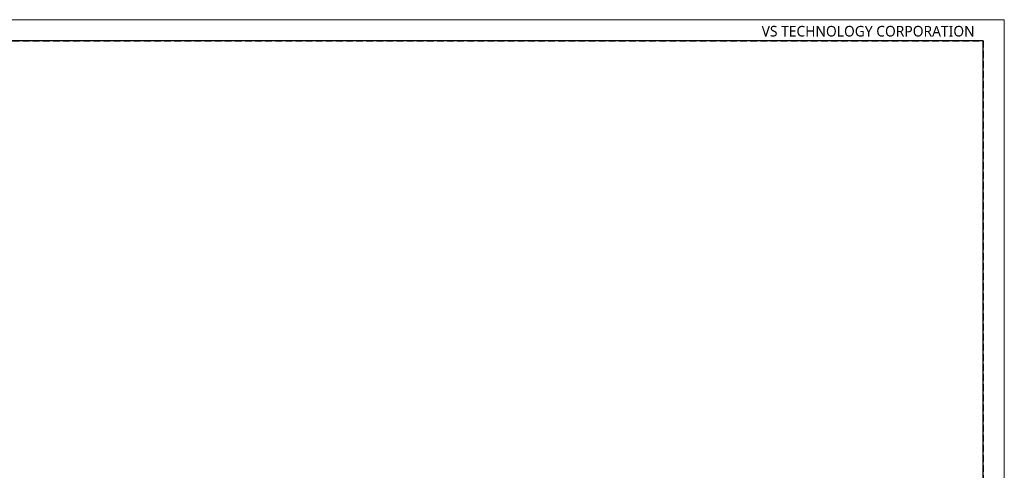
# Model space of a CAD drawing. Header units: millimetres. Extents: x -201 to 202, y 143 to 428.
# Tile 13 of 13: x -31 to 202, y 322 to 428. Entities that reach past the tile are written whole.
import ezdxf

# ---------------------------------------------------------------- set-up
doc = ezdxf.new("R2010")
doc.units = ezdxf.units.MM
doc.header["$LTSCALE"] = 0.25
doc.linetypes.add('HIDDEN', pattern=[9.525, 6.35, -3.175])
doc.layers.add('EMPTY LINE', color=252, linetype='Continuous', lineweight=0, plot=False)
doc.layers.add('FORM', color=7, linetype='Continuous')
doc.styles.add('VST_ﾒｲﾘｵ', font='meiryo.ttc', dxfattribs={"height": 2.5})

msp = doc.modelspace()

# ---------------------------------------------------------------- linework, layer by layer
at = {"layer": 'EMPTY LINE'}
for p, q in [((201.5, 427.75), (-201.5, 427.75)), ((201.5, 142.75), (201.5, 427.75))]:
    msp.add_line(p, q, dxfattribs=at)
at = {"layer": 'FORM', "linetype": 'HIDDEN'}
msp.add_lwpolyline([(-196.5, 422.75), (196.5, 422.75), (196.5, 147.75), (-196.5, 147.75)], close=True, dxfattribs=at)
at = {"layer": 'FORM'}
msp.add_lwpolyline([(-196.5, 422.75), (-196.5, 147.75), (-78.5, 147.75), (-78.5, 159.75), (16.5, 159.75), (16.5, 177.25), (196.5, 177.25), (196.5, 422.75), (-196.5, 422.75)], close=True, dxfattribs=at)

# ---------------------------------------------------------------- texts
at = {"layer": 'FORM', "insert": (194.5, 423.75), "char_height": 2.5, "attachment_point": 9, "style": 'VST_ﾒｲﾘｵ'}
msp.add_mtext('{\\fMeiryo|b0|i0|c128|p50;VS TECHNOLOGY CORPORATION}', dxfattribs=at)

doc.saveas('drawing.dxf')
